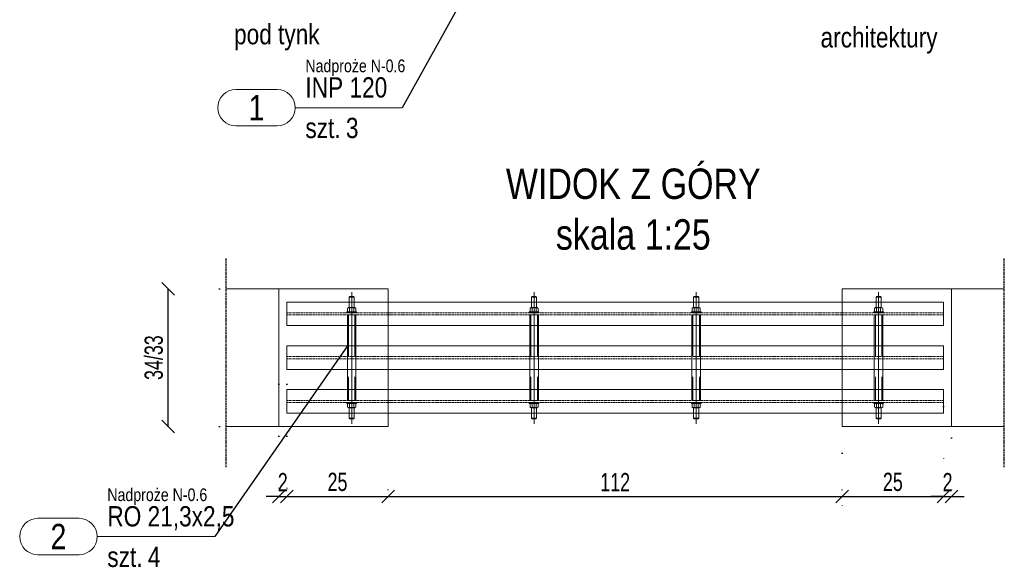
# Model space of a CAD drawing. Header units: millimetres. Extents: x 11149 to 111407, y -107619 to -23630.
# Tile 160 of 245: x 19964 to 20207, y -29725 to -29590. Entities that reach past the tile are written whole.
import ezdxf
from ezdxf.enums import TextEntityAlignment as Align

# ---------------------------------------------------------------- set-up
doc = ezdxf.new("R2010")
doc.units = ezdxf.units.MM
doc.header["$LTSCALE"] = 2
for name, pattern in [('CENTER2', [28.575, 19.05, -3.175, 3.175, -3.175]), ('DOT', [6.35, 0, -6.35]), ('HIDDEN', [9.525, 6.35, -3.175])]:
    doc.linetypes.add(name, pattern=pattern)
doc.layers.get('0').update_dxf_attribs({"plot": 0})
doc.layers.get('Defpoints').update_dxf_attribs({"color": 1})
for name, color, linetype, lineweight in [('e-cad_cienkie', 1, 'Continuous', 9), ('e-cad_opisy', 7, 'Continuous', 9), ('e-cad_osie', 22, 'CENTER2', 9), ('e-cad_stal_kontur', 222, 'Continuous', 20), ('e-cad_stal_ukryte', 222, 'HIDDEN', 9), ('e-cad_wymiary', 4, 'Continuous', 9)]:
    doc.layers.add(name, color=color, linetype=linetype, lineweight=lineweight)
doc.layers.add('e-cad_rzutnie', color=61, linetype='Continuous', lineweight=9, plot=False)
doc.layers.add('e-cad_ukryte', color=30, linetype='HIDDEN')
doc.styles.add('e-cad_1', font='arial.ttf', dxfattribs={"width": 0.7})
doc.styles.add('e-cad_2', font='arial.ttf', dxfattribs={"width": 0.8})
doc.dimstyles.new('e-cad_1_25_[cm]', dxfattribs={"dimscale": 2.5, "dimtxt": 1.8, "dimasz": 1.25, "dimexe": 1.25, "dimexo": 0.625, "dimgap": 0.5, "dimtad": 1, "dimdec": 0, "dimrnd": 1, "dimzin": 1, "dimtxsty": 'e-cad_1', "dimblk": 'OBLIQUE', "dimcen": 2.5, "dimclrd": 256, "dimclre": 252, "dimclrt": 7, "dimadec": 0, "dimazin": 0, "dimtfac": 1, "dimtix": 1, "dimtmove": 2, "dimatfit": 3, "dimldrblk": 'NONE', "dimfxl": 60, "dimfxlon": 1, "dimarcsym": 0})

# ---------------------------------------------------------------- blocks, each defined once
blk = doc.blocks.new('_OBLIQUE')
at = {"color": 0, "linetype": 'ByBlock', "lineweight": -2}
blk.add_line((-0.5, -0.5), (0.5, 0.5), dxfattribs=at)
blk = doc.blocks.new('*D1396')
at = {"layer": 'Defpoints', "color": 0, "ltscale": 0.5}
for p in [(20027.9, -29678.02), (20029.9, -29678.02), (20029.9, -29707.27)]:
    blk.add_point(p, dxfattribs=at)
at = {"layer": 'e-cad_wymiary', "color": 252, "linetype": 'DOT', "lineweight": -2}
for p, q in [((20027.9, -29679.59), (20027.9, -29710.4)), ((20029.9, -29679.59), (20029.9, -29710.4))]:
    blk.add_line(p, q, dxfattribs=at)
at = {"layer": 'e-cad_wymiary', "lineweight": -2}
for p, q in [((20027.9, -29707.27), (20024.77, -29707.27)), ((20027.9, -29707.27), (20029.9, -29707.27)), ((20029.9, -29707.27), (20033.02, -29707.27))]:
    blk.add_line(p, q, dxfattribs=at)
at = {"layer": 'e-cad_wymiary', "lineweight": -2, "ltscale": 0.5, "xscale": 3.125, "yscale": 3.125, "zscale": 3.125}
blk.add_blockref('_OBLIQUE', (20027.9, -29707.27), dxfattribs=at)
at = {"layer": 'e-cad_wymiary', "lineweight": -2, "ltscale": 0.5, "xscale": 3.125, "yscale": 3.125, "zscale": 3.125, "rotation": 180}
blk.add_blockref('_OBLIQUE', (20029.9, -29707.27), dxfattribs=at)
at = {"layer": 'e-cad_wymiary', "color": 7, "ltscale": 0.5, "insert": (20028.9, -29703.76), "char_height": 4.5, "attachment_point": 5, "style": 'e-cad_1'}
blk.add_mtext('2', dxfattribs=at)
blk = doc.blocks.new('_None')
blk = doc.blocks.new('*D1400')
at = {"layer": 'Defpoints', "color": 0, "ltscale": 0.5}
for p in [(20000.65, -29656.04), (20014.9, -29656.04), (20014.9, -29690.04)]:
    blk.add_point(p, dxfattribs=at)
at = {"layer": 'e-cad_wymiary', "color": 252, "linetype": 'DOT', "lineweight": -2}
for p, q in [((20013.33, -29656.04), (19997.53, -29656.04)), ((20013.33, -29690.04), (19997.53, -29690.04))]:
    blk.add_line(p, q, dxfattribs=at)
at = {"layer": 'e-cad_wymiary', "lineweight": -2}
blk.add_line((20000.65, -29690.04), (20000.65, -29656.04), dxfattribs=at)
at = {"layer": 'e-cad_wymiary', "lineweight": -2, "ltscale": 0.5, "xscale": 3.125, "yscale": 3.125, "zscale": 3.125}
for p, rotation in [((20000.65, -29656.04), 90), ((20000.65, -29690.04), 270)]:
    blk.add_blockref('_OBLIQUE', p, dxfattribs=dict(at, rotation=rotation))
at = {"layer": 'e-cad_wymiary', "color": 7, "ltscale": 0.5, "insert": (19997.08, -29673.04), "char_height": 4.5, "attachment_point": 5, "rotation": 90, "style": 'e-cad_1'}
blk.add_mtext('34/33', dxfattribs=at)
blk = doc.blocks.new('*D1402')
at = {"layer": 'Defpoints', "color": 0, "ltscale": 0.5}
for p in [(20029.9, -29707.27), (20054.9, -29707.27), (20054.9, -29707.27)]:
    blk.add_point(p, dxfattribs=at)
at = {"layer": 'e-cad_wymiary', "color": 252, "linetype": 'DOT', "lineweight": -2}
for p, q in [((20029.9, -29705.71), (20029.9, -29704.15)), ((20054.9, -29705.71), (20054.9, -29704.15))]:
    blk.add_line(p, q, dxfattribs=at)
at = {"layer": 'e-cad_wymiary', "lineweight": -2}
blk.add_line((20029.9, -29707.27), (20054.9, -29707.27), dxfattribs=at)
at = {"layer": 'e-cad_wymiary', "lineweight": -2, "ltscale": 0.5, "xscale": 3.125, "yscale": 3.125, "zscale": 3.125, "rotation": 180}
blk.add_blockref('_OBLIQUE', (20029.9, -29707.27), dxfattribs=at)
at = {"layer": 'e-cad_wymiary', "lineweight": -2, "ltscale": 0.5, "xscale": 3.125, "yscale": 3.125, "zscale": 3.125}
blk.add_blockref('_OBLIQUE', (20054.9, -29707.27), dxfattribs=at)
at = {"layer": 'e-cad_wymiary', "color": 7, "ltscale": 0.5, "insert": (20042.4, -29703.72), "char_height": 4.5, "attachment_point": 5, "style": 'e-cad_1'}
blk.add_mtext('25', dxfattribs=at)
blk = doc.blocks.new('*D1403')
at = {"layer": 'Defpoints', "color": 0, "ltscale": 0.5}
for p in [(20191.9, -29683.54), (20166.9, -29695.04), (20191.9, -29707.27)]:
    blk.add_point(p, dxfattribs=at)
at = {"layer": 'e-cad_wymiary', "color": 252, "linetype": 'DOT', "lineweight": -2}
for p, q in [((20191.9, -29685.1), (20191.9, -29710.4)), ((20166.9, -29696.6), (20166.9, -29710.4))]:
    blk.add_line(p, q, dxfattribs=at)
at = {"layer": 'e-cad_wymiary', "lineweight": -2}
blk.add_line((20166.9, -29707.27), (20191.9, -29707.27), dxfattribs=at)
at = {"layer": 'e-cad_wymiary', "lineweight": -2, "ltscale": 0.5, "xscale": 3.125, "yscale": 3.125, "zscale": 3.125, "rotation": 180}
blk.add_blockref('_OBLIQUE', (20166.9, -29707.27), dxfattribs=at)
at = {"layer": 'e-cad_wymiary', "lineweight": -2, "ltscale": 0.5, "xscale": 3.125, "yscale": 3.125, "zscale": 3.125}
blk.add_blockref('_OBLIQUE', (20191.9, -29707.27), dxfattribs=at)
at = {"layer": 'e-cad_wymiary', "color": 7, "ltscale": 0.5, "insert": (20179.4, -29703.72), "char_height": 4.5, "attachment_point": 5, "style": 'e-cad_1'}
blk.add_mtext('25', dxfattribs=at)
blk = doc.blocks.new('*D1404')
at = {"layer": 'Defpoints', "color": 0, "ltscale": 0.5}
for p in [(20191.9, -29683.54), (20193.9, -29691.26), (20193.9, -29707.27)]:
    blk.add_point(p, dxfattribs=at)
at = {"layer": 'e-cad_wymiary', "color": 252, "linetype": 'DOT', "lineweight": -2}
for p, q in [((20191.9, -29685.1), (20191.9, -29710.4)), ((20193.9, -29692.83), (20193.9, -29710.4))]:
    blk.add_line(p, q, dxfattribs=at)
at = {"layer": 'e-cad_wymiary', "lineweight": -2}
for p, q in [((20191.9, -29707.27), (20188.77, -29707.27)), ((20191.9, -29707.27), (20193.9, -29707.27)), ((20193.9, -29707.27), (20197.02, -29707.27))]:
    blk.add_line(p, q, dxfattribs=at)
at = {"layer": 'e-cad_wymiary', "lineweight": -2, "ltscale": 0.5, "xscale": 3.125, "yscale": 3.125, "zscale": 3.125}
blk.add_blockref('_OBLIQUE', (20191.9, -29707.27), dxfattribs=at)
at = {"layer": 'e-cad_wymiary', "lineweight": -2, "ltscale": 0.5, "xscale": 3.125, "yscale": 3.125, "zscale": 3.125, "rotation": 180}
blk.add_blockref('_OBLIQUE', (20193.9, -29707.27), dxfattribs=at)
at = {"layer": 'e-cad_wymiary', "color": 7, "ltscale": 0.5, "insert": (20192.9, -29703.76), "char_height": 4.5, "attachment_point": 5, "style": 'e-cad_1'}
blk.add_mtext('2', dxfattribs=at)
blk = doc.blocks.new('*D1409')
at = {"layer": 'Defpoints', "color": 0, "ltscale": 0.5}
for p in [(20054.9, -29707.27), (20166.9, -29707.27), (20166.9, -29707.27)]:
    blk.add_point(p, dxfattribs=at)
at = {"layer": 'e-cad_wymiary', "color": 252, "linetype": 'DOT', "lineweight": -2}
for p, q in [((20054.9, -29705.71), (20054.9, -29704.15)), ((20166.9, -29705.71), (20166.9, -29704.15))]:
    blk.add_line(p, q, dxfattribs=at)
at = {"layer": 'e-cad_wymiary', "lineweight": -2}
blk.add_line((20054.9, -29707.27), (20166.9, -29707.27), dxfattribs=at)
at = {"layer": 'e-cad_wymiary', "lineweight": -2, "ltscale": 0.5, "xscale": 3.125, "yscale": 3.125, "zscale": 3.125, "rotation": 180}
blk.add_blockref('_OBLIQUE', (20054.9, -29707.27), dxfattribs=at)
at = {"layer": 'e-cad_wymiary', "lineweight": -2, "ltscale": 0.5, "xscale": 3.125, "yscale": 3.125, "zscale": 3.125}
blk.add_blockref('_OBLIQUE', (20166.9, -29707.27), dxfattribs=at)
at = {"layer": 'e-cad_wymiary', "color": 7, "ltscale": 0.5, "insert": (20110.9, -29703.76), "char_height": 4.5, "attachment_point": 5, "style": 'e-cad_1'}
blk.add_mtext('112', dxfattribs=at)
blk = doc.blocks.new('e-cad_StalOpis_2')
at = {"layer": 'e-cad_cienkie', "ltscale": 0.4}
blk.add_lwpolyline([(-14.866, 1.8), (-10.784, 1.8, -0.991311), (-10.784, -1.8), (-14.866, -1.8, -0.991311)], format="xyb", close=True, dxfattribs=at)
at = {"layer": 'e-cad_cienkie'}
blk.add_lwpolyline([(0, 0), (-9, 0)], dxfattribs=at)
at = {"layer": 'e-cad_opisy', "ltscale": 0.04, "style": 'e-cad_1', "width": 0.8}
for tag, p in [('PROFIL', (-8, 1)), ('s_2', (-8, -3)), ('ILOSC', (-4, -3))]:
    blk.add_attdef(tag, p, '', height=2, dxfattribs=at)
at = {"layer": 'e-cad_opisy', "ltscale": 0.04, "style": 'e-cad_1', "width": 0.95, "flags": 1}
blk.add_attdef('s_1', text='', height=2, dxfattribs=at).set_placement((30.3, 1), align=Align.CENTER)
at = {"layer": 'e-cad_opisy', "color": 9, "ltscale": 0.04, "style": 'e-cad_1', "width": 0.8}
blk.add_attdef('NR', text='', height=2.5, dxfattribs=at).set_placement((-12.825, 0), align=Align.MIDDLE_CENTER)
at = {"layer": 'e-cad_opisy', "ltscale": 0.04, "style": 'e-cad_1', "width": 0.8, "flags": 1}
for tag, p in [('MASA', (0, -15)), ('OBWOD', (0, -20)), ('GATUNEK_STALI', (0, -25))]:
    blk.add_attdef(tag, p, '', height=3, dxfattribs=at)
at = {"layer": 'e-cad_rzutnie', "ltscale": 0.04, "style": 'e-cad_1', "width": 0.8}
blk.add_attdef('POZYCJA', (-8, 3.5), '', height=1.25, dxfattribs=at)
at = {"layer": 'e-cad_rzutnie', "ltscale": 0.04, "style": 'e-cad_1', "width": 0.8, "flags": 1}
blk.add_attdef('DLUGOSC', text='', height=1.25, dxfattribs=at).set_placement((-12.825, -2.05), align=Align.TOP_CENTER)

msp = doc.modelspace()

# ---------------------------------------------------------------- linework, layer by layer
at = {"layer": 'e-cad_cienkie'}
for p, q in [((20054.48, -29611.38), (20058.39, -29611.38)), ((20001.12, -29717.18), (20012.12, -29717.18))]:
    msp.add_line(p, q, dxfattribs=at)
at = {"layer": 'e-cad_opisy'}
for p, q in [((20014.9, -29656.04), (20054.9, -29656.04)), ((20027.9, -29656.04), (20027.9, -29690.04)), ((20054.9, -29690.04), (20054.9, -29656.04)), ((20166.9, -29690.04), (20166.9, -29656.04)), ((20206.9, -29656.04), (20166.9, -29656.04)), ((20193.9, -29656.04), (20193.9, -29690.04)), ((20014.9, -29690.04), (20054.9, -29690.04)), ((20206.9, -29690.04), (20166.9, -29690.04))]:
    msp.add_line(p, q, dxfattribs=at)
at = {"layer": 'e-cad_opisy', "color": 0, "linetype": 'HIDDEN', "ltscale": 4}
for p, q in [((20045.26, -29658.14), (20046.53, -29658.14)), ((20045.41, -29657.99), (20046.38, -29657.99)), ((20090.26, -29658.14), (20091.53, -29658.14)), ((20090.41, -29657.99), (20091.38, -29657.99)), ((20130.26, -29658.14), (20131.53, -29658.14)), ((20130.41, -29657.99), (20131.38, -29657.99)), ((20175.26, -29658.14), (20176.53, -29658.14)), ((20175.41, -29657.99), (20176.38, -29657.99)), ((20045.26, -29687.95), (20046.53, -29687.95)), ((20045.41, -29688.1), (20046.38, -29688.1)), ((20090.26, -29687.95), (20091.53, -29687.95)), ((20090.41, -29688.1), (20091.38, -29688.1)), ((20130.26, -29687.95), (20131.53, -29687.95)), ((20130.41, -29688.1), (20131.38, -29688.1)), ((20175.26, -29687.95), (20176.53, -29687.95)), ((20175.41, -29688.1), (20176.38, -29688.1))]:
    msp.add_line(p, q, dxfattribs=at)
for points in [[(20045.41, -29657.99), (20045.26, -29658.14), (20045.26, -29660.7)], [(20046.38, -29657.99), (20046.53, -29658.14), (20046.53, -29660.7)], [(20090.41, -29657.99), (20090.26, -29658.14), (20090.26, -29660.7)], [(20091.38, -29657.99), (20091.53, -29658.14), (20091.53, -29660.7)], [(20130.41, -29657.99), (20130.26, -29658.14), (20130.26, -29660.7)], [(20131.38, -29657.99), (20131.53, -29658.14), (20131.53, -29660.7)], [(20175.41, -29657.99), (20175.26, -29658.14), (20175.26, -29660.7)], [(20176.38, -29657.99), (20176.53, -29658.14), (20176.53, -29660.7)], [(20045.41, -29688.1), (20045.26, -29687.95), (20045.26, -29685.39)], [(20046.38, -29688.1), (20046.53, -29687.95), (20046.53, -29685.39)], [(20090.41, -29688.1), (20090.26, -29687.95), (20090.26, -29685.39)], [(20091.38, -29688.1), (20091.53, -29687.95), (20091.53, -29685.39)], [(20130.41, -29688.1), (20130.26, -29687.95), (20130.26, -29685.39)], [(20131.38, -29688.1), (20131.53, -29687.95), (20131.53, -29685.39)], [(20175.41, -29688.1), (20175.26, -29687.95), (20175.26, -29685.39)], [(20176.38, -29688.1), (20176.53, -29687.95), (20176.53, -29685.39)]]:
    msp.add_lwpolyline(points, dxfattribs=at)
at = {"layer": 'e-cad_opisy'}
for points in [[(20047.1, -29661.99), (20044.7, -29661.99), (20044.7, -29661.74), (20047.1, -29661.74), (20047.1, -29661.99)], [(20044.9, -29660.8), (20044.9, -29661.63)], [(20046.64, -29660.7), (20045.15, -29660.7)], [(20046.64, -29661.74), (20045.15, -29661.74)], [(20045.4, -29660.7), (20045.4, -29661.74)], [(20046.39, -29660.7), (20046.39, -29661.74)], [(20046.89, -29660.8), (20046.89, -29661.63)], [(20092.1, -29661.99), (20089.7, -29661.99), (20089.7, -29661.74), (20092.1, -29661.74), (20092.1, -29661.99)], [(20089.9, -29660.8), (20089.9, -29661.63)], [(20091.64, -29660.7), (20090.15, -29660.7)], [(20091.64, -29661.74), (20090.15, -29661.74)], [(20090.4, -29660.7), (20090.4, -29661.74)], [(20091.39, -29660.7), (20091.39, -29661.74)], [(20091.89, -29660.8), (20091.89, -29661.63)], [(20132.1, -29661.99), (20129.7, -29661.99), (20129.7, -29661.74), (20132.1, -29661.74), (20132.1, -29661.99)], [(20129.9, -29660.8), (20129.9, -29661.63)], [(20131.64, -29660.7), (20130.15, -29660.7)], [(20131.64, -29661.74), (20130.15, -29661.74)], [(20130.4, -29660.7), (20130.4, -29661.74)], [(20131.39, -29660.7), (20131.39, -29661.74)], [(20131.89, -29660.8), (20131.89, -29661.63)], [(20177.1, -29661.99), (20174.7, -29661.99), (20174.7, -29661.74), (20177.1, -29661.74), (20177.1, -29661.99)], [(20174.9, -29660.8), (20174.9, -29661.63)], [(20176.64, -29660.7), (20175.15, -29660.7)], [(20176.64, -29661.74), (20175.15, -29661.74)], [(20175.4, -29660.7), (20175.4, -29661.74)], [(20176.39, -29660.7), (20176.39, -29661.74)], [(20176.89, -29660.8), (20176.89, -29661.63)], [(20047.1, -29684.1), (20044.7, -29684.1), (20044.7, -29684.35), (20047.1, -29684.35), (20047.1, -29684.1)], [(20044.9, -29685.28), (20044.9, -29684.45)], [(20046.64, -29684.35), (20045.15, -29684.35)], [(20045.4, -29685.39), (20045.4, -29684.35)], [(20046.39, -29685.39), (20046.39, -29684.35)], [(20046.89, -29685.28), (20046.89, -29684.45)], [(20092.1, -29684.1), (20089.7, -29684.1), (20089.7, -29684.35), (20092.1, -29684.35), (20092.1, -29684.1)], [(20089.9, -29685.28), (20089.9, -29684.45)], [(20091.64, -29684.35), (20090.15, -29684.35)], [(20090.4, -29685.39), (20090.4, -29684.35)], [(20091.39, -29685.39), (20091.39, -29684.35)], [(20091.89, -29685.28), (20091.89, -29684.45)], [(20132.1, -29684.1), (20129.7, -29684.1), (20129.7, -29684.35), (20132.1, -29684.35), (20132.1, -29684.1)], [(20129.9, -29685.28), (20129.9, -29684.45)], [(20131.64, -29684.35), (20130.15, -29684.35)], [(20130.4, -29685.39), (20130.4, -29684.35)], [(20131.39, -29685.39), (20131.39, -29684.35)], [(20131.89, -29685.28), (20131.89, -29684.45)], [(20177.1, -29684.1), (20174.7, -29684.1), (20174.7, -29684.35), (20177.1, -29684.35), (20177.1, -29684.1)], [(20174.9, -29685.28), (20174.9, -29684.45)], [(20176.64, -29684.35), (20175.15, -29684.35)], [(20175.4, -29685.39), (20175.4, -29684.35)], [(20176.39, -29685.39), (20176.39, -29684.35)], [(20176.89, -29685.28), (20176.89, -29684.45)], [(20046.64, -29685.39), (20045.15, -29685.39)], [(20091.64, -29685.39), (20090.15, -29685.39)], [(20131.64, -29685.39), (20130.15, -29685.39)], [(20176.64, -29685.39), (20175.15, -29685.39)]]:
    msp.add_lwpolyline(points, dxfattribs=at)
for points in [[(20045.4, -29660.8, 0.419144), (20044.9, -29660.8)], [(20045.4, -29661.63, -0.419144), (20044.9, -29661.63)], [(20046.39, -29660.8, 0.209572), (20045.4, -29660.8)], [(20046.39, -29661.63, -0.209572), (20045.4, -29661.63)], [(20046.89, -29660.8, 0.419144), (20046.39, -29660.8)], [(20046.89, -29661.63, -0.419144), (20046.39, -29661.63)], [(20090.4, -29660.8, 0.419144), (20089.9, -29660.8)], [(20090.4, -29661.63, -0.419144), (20089.9, -29661.63)], [(20091.39, -29660.8, 0.209572), (20090.4, -29660.8)], [(20091.39, -29661.63, -0.209572), (20090.4, -29661.63)], [(20091.89, -29660.8, 0.419144), (20091.39, -29660.8)], [(20091.89, -29661.63, -0.419144), (20091.39, -29661.63)], [(20130.4, -29660.8, 0.419144), (20129.9, -29660.8)], [(20130.4, -29661.63, -0.419144), (20129.9, -29661.63)], [(20131.39, -29660.8, 0.209572), (20130.4, -29660.8)], [(20131.39, -29661.63, -0.209572), (20130.4, -29661.63)], [(20131.89, -29660.8, 0.419144), (20131.39, -29660.8)], [(20131.89, -29661.63, -0.419144), (20131.39, -29661.63)], [(20175.4, -29660.8, 0.419144), (20174.9, -29660.8)], [(20175.4, -29661.63, -0.419144), (20174.9, -29661.63)], [(20176.39, -29660.8, 0.209572), (20175.4, -29660.8)], [(20176.39, -29661.63, -0.209572), (20175.4, -29661.63)], [(20176.89, -29660.8, 0.419144), (20176.39, -29660.8)], [(20176.89, -29661.63, -0.419144), (20176.39, -29661.63)], [(20045.4, -29684.45, 0.419144), (20044.9, -29684.45)], [(20046.39, -29684.45, 0.209572), (20045.4, -29684.45)], [(20046.89, -29684.45, 0.419144), (20046.39, -29684.45)], [(20090.4, -29684.45, 0.419144), (20089.9, -29684.45)], [(20091.39, -29684.45, 0.209572), (20090.4, -29684.45)], [(20091.89, -29684.45, 0.419144), (20091.39, -29684.45)], [(20130.4, -29684.45, 0.419144), (20129.9, -29684.45)], [(20131.39, -29684.45, 0.209572), (20130.4, -29684.45)], [(20131.89, -29684.45, 0.419144), (20131.39, -29684.45)], [(20175.4, -29684.45, 0.419144), (20174.9, -29684.45)], [(20176.39, -29684.45, 0.209572), (20175.4, -29684.45)], [(20176.89, -29684.45, 0.419144), (20176.39, -29684.45)], [(20045.4, -29685.28, -0.419144), (20044.9, -29685.28)], [(20046.39, -29685.28, -0.209572), (20045.4, -29685.28)], [(20046.89, -29685.28, -0.419144), (20046.39, -29685.28)], [(20090.4, -29685.28, -0.419144), (20089.9, -29685.28)], [(20091.39, -29685.28, -0.209572), (20090.4, -29685.28)], [(20091.89, -29685.28, -0.419144), (20091.39, -29685.28)], [(20130.4, -29685.28, -0.419144), (20129.9, -29685.28)], [(20131.39, -29685.28, -0.209572), (20130.4, -29685.28)], [(20131.89, -29685.28, -0.419144), (20131.39, -29685.28)], [(20175.4, -29685.28, -0.419144), (20174.9, -29685.28)], [(20176.39, -29685.28, -0.209572), (20175.4, -29685.28)], [(20176.89, -29685.28, -0.419144), (20176.39, -29685.28)]]:
    msp.add_lwpolyline(points, format="xyb", dxfattribs=at)
at = {"layer": 'e-cad_osie'}
for points in [[(20045.9, -29656.89), (20045.9, -29689.38)], [(20090.9, -29656.89), (20090.9, -29689.38)], [(20130.9, -29656.89), (20130.9, -29689.38)], [(20175.9, -29656.89), (20175.9, -29689.38)]]:
    msp.add_lwpolyline(points, dxfattribs=at)
at = {"layer": 'e-cad_stal_kontur'}
for points in [[(20029.9, -29659.34), (20191.9, -29659.34)], [(20029.9, -29659.34), (20029.9, -29665.14)], [(20191.9, -29665.14), (20191.9, -29659.34)], [(20029.9, -29665.14), (20191.9, -29665.14)], [(20029.9, -29670.14), (20191.9, -29670.14)], [(20029.9, -29670.14), (20029.9, -29675.94)], [(20191.9, -29675.94), (20191.9, -29670.14)], [(20029.9, -29675.94), (20191.9, -29675.94)], [(20029.9, -29680.94), (20191.9, -29680.94)], [(20029.9, -29680.94), (20029.9, -29686.74)], [(20191.9, -29686.74), (20191.9, -29680.94)], [(20029.9, -29686.74), (20191.9, -29686.74)]]:
    msp.add_lwpolyline(points, dxfattribs=at)
at = {"layer": 'e-cad_stal_kontur', "color": 0, "ltscale": 0.8}
for points in [[(20044.83, -29662.5), (20044.83, -29683.59), (20046.96, -29683.59), (20046.96, -29662.5)], [(20089.83, -29662.5), (20089.83, -29683.59), (20091.96, -29683.59), (20091.96, -29662.5)], [(20129.83, -29662.5), (20129.83, -29683.59), (20131.96, -29683.59), (20131.96, -29662.5)], [(20174.83, -29662.5), (20174.83, -29683.59), (20176.96, -29683.59), (20176.96, -29662.5)]]:
    msp.add_lwpolyline(points, close=True, dxfattribs=at)
at = {"layer": 'e-cad_stal_ukryte', "ltscale": 0.02}
for points in [[(20029.9, -29661.99), (20191.9, -29661.99)], [(20029.9, -29662.5), (20191.9, -29662.5)], [(20029.9, -29672.79), (20191.9, -29672.79)], [(20029.9, -29673.3), (20191.9, -29673.3)], [(20029.9, -29683.59), (20191.9, -29683.59)], [(20029.9, -29684.1), (20191.9, -29684.1)]]:
    msp.add_lwpolyline(points, dxfattribs=at)
at = {"layer": 'e-cad_stal_ukryte', "color": 0, "ltscale": 0.8}
for points in [[(20045.08, -29662.5), (20045.08, -29683.59)], [(20046.71, -29662.5), (20046.71, -29683.59)], [(20090.08, -29662.5), (20090.08, -29683.59)], [(20091.71, -29662.5), (20091.71, -29683.59)], [(20130.08, -29662.5), (20130.08, -29683.59)], [(20131.71, -29662.5), (20131.71, -29683.59)], [(20175.08, -29662.5), (20175.08, -29683.59)], [(20176.71, -29662.5), (20176.71, -29683.59)]]:
    msp.add_lwpolyline(points, dxfattribs=at)
at = {"layer": 'e-cad_ukryte', "ltscale": 0.02}
for p, q in [((20014.9, -29700.04), (20014.9, -29648.54)), ((20206.9, -29700.04), (20206.9, -29648.54))]:
    msp.add_line(p, q, dxfattribs=at)

# ---------------------------------------------------------------- block references
at = {"layer": 'e-cad_opisy', "ltscale": 0.5, "xscale": 2.5, "yscale": 2.5, "zscale": 2.5}
for p, values in [((20054.48, -29611.38), {'NR': '1', 'PROFIL': 'INP 120', 'ILOSC': '3', 'POZYCJA': 'Nadproże N-0.6', 's_2': 'szt.'}), ((20005.62, -29717.18), {'NR': '2', 'PROFIL': 'RO 21,3x2,5', 'ILOSC': '4', 'POZYCJA': 'Nadproże N-0.6', 's_2': 'szt.'})]:
    msp.add_blockref('e-cad_StalOpis_2', p, dxfattribs=at).add_auto_attribs(values)

# ---------------------------------------------------------------- texts
at = {"layer": 'e-cad_opisy', "style": 'e-cad_1', "width": 0.8}
for s, p in [('pod tynk', (20016.87, -29595.75)), ('architektury', (20161.56, -29596.53))]:
    msp.add_text(s, height=5, dxfattribs=at).set_placement(p)
at = {"layer": 'e-cad_opisy', "ltscale": 0.8, "insert": (20115.37, -29646.51), "char_height": 7.5, "width": 113.777, "attachment_point": 8, "style": 'e-cad_2'}
msp.add_mtext('WIDOK Z GÓRY\\Pskala 1:25', dxfattribs=at)

# ---------------------------------------------------------------- dimensions: what is measured, and where the dimension line sits
at = {"layer": 'e-cad_wymiary'}
dim = msp.add_linear_dim(base=(20000.65, -29656.04), p1=(20014.9, -29690.04), p2=(20014.9, -29656.04), angle=90, text='<>/33', dimstyle='e-cad_1_25_[cm]', override={"dimtxsty": 'e-cad_1'}, dxfattribs=at)
dim.commit()
dim.dimension.update_dxf_attribs({"geometry": '*D1400', "text_midpoint": (19997.08, -29673.04)})
for base, p1, p2, picture, middle in [((20029.9, -29707.27), (20027.9, -29678.02), (20029.9, -29678.02), '*D1396', (20028.9, -29703.76)), ((20191.9, -29707.27), (20166.9, -29695.04), (20191.9, -29683.54), '*D1403', (20179.4, -29703.72)), ((20193.9, -29707.27), (20191.9, -29683.54), (20193.9, -29691.26), '*D1404', (20192.9, -29703.76)), ((20054.9, -29707.27), (20029.9, -29707.27), (20054.9, -29707.27), '*D1402', (20042.4, -29703.72)), ((20166.9, -29707.27), (20054.9, -29707.27), (20166.9, -29707.27), '*D1409', (20110.9, -29703.76))]:
    dim = msp.add_linear_dim(base=base, p1=p1, p2=p2, dimstyle='e-cad_1_25_[cm]', dxfattribs=at)
    dim.commit()
    dim.dimension.update_dxf_attribs({"geometry": picture, "text_midpoint": middle})

# ---------------------------------------------------------------- leaders
at = {"layer": 'e-cad_cienkie', "has_arrowhead": 0}
for points in [[(20099, -29538.04), (20058.39, -29611.38)], [(20044.83, -29670.14), (20012.12, -29717.18)]]:
    msp.add_leader(points, dimstyle='e-cad_1_25_[cm]', override={"dimldrblk": 'None'}, dxfattribs=at)

doc.saveas('drawing.dxf')
